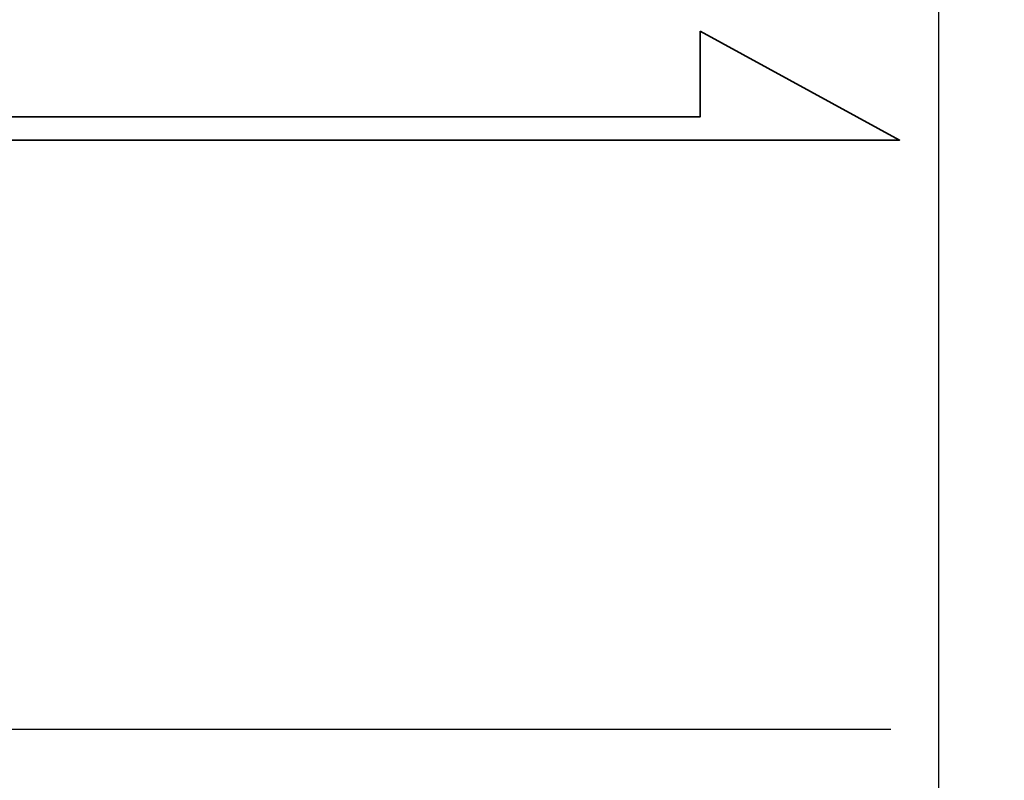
# Model space of a CAD drawing. Header units: millimetres. Extents: x -60 to 402, y -73 to 85.
# Tile 100 of 105: x 266.83 to 270.59, y -0.2 to 2.7. Entities that reach past the tile are written whole.
import ezdxf

# ---------------------------------------------------------------- set-up
doc = ezdxf.new("R2010")
doc.units = ezdxf.units.MM
doc.linetypes.add('CENTER', pattern=[2, 1.25, -0.25, 0.25, -0.25])
for name, color, linetype in [('CL', 1, 'CENTER'), ('DIM', 4, 'Continuous'), ('layer 1', 7, 'Continuous'), ('OUT', 3, 'Continuous')]:
    doc.layers.add(name, color=color, linetype=linetype)

# ---------------------------------------------------------------- blocks, each defined once
blk = doc.blocks.new('TBI MOTION logo(完整正式版)')
at = {"layer": 'layer 1', "color": 22, "lineweight": 35}
blk.add_open_spline([(75.90875, -9.47875), (75.90875, -9.47875), (75.90875, -12.28625), (75.90875, -12.28625), (75.90875, -12.28625), (75.90875, -12.28625), (75.90875, -12.47875), (75.90875, -12.47875), (75.90875, -12.47875), (75.90875, -12.47875), (75.71625, -12.47875), (75.71625, -12.47875), (75.71625, -12.47875), (75.71625, -12.47875), (-88.32875, -12.47875), (-88.32875, -12.47875), (-88.32875, -12.47875), (-88.32875, -12.47875), (-88.32875, -13.29375), (-88.32875, -13.29375), (-88.32875, -13.29375), (-88.32875, -13.29375), (82.89125, -13.29375), (82.89125, -13.29375), (82.89125, -13.29375), (82.89125, -13.29375), (75.90875, -9.47875), (75.90875, -9.47875)], degree=3, knots=[0, 0, 0, 0, 0.14285714, 0.14285714, 0.14285714, 0.14285714, 0.28571429, 0.28571429, 0.28571429, 0.28571429, 0.42857143, 0.42857143, 0.42857143, 0.42857143, 0.57142857, 0.57142857, 0.57142857, 0.57142857, 0.71428571, 0.71428571, 0.71428571, 0.71428571, 0.85714286, 0.85714286, 0.85714286, 0.85714286, 1, 1, 1, 1], dxfattribs=at)

msp = doc.modelspace()

# ---------------------------------------------------------------- linework, layer by layer
at = {"layer": 'CL', "color": 0, "ltscale": 3}
msp.add_line((206.4046, 0), (287.3378, 0), dxfattribs=at)
at = {"layer": 'OUT', "color": 7}
msp.add_line((270.3378, -32), (270.3378, 32), dxfattribs=at)

# ---------------------------------------------------------------- block references
at = {"layer": 'DIM', "color": 7, "xscale": 0.1088999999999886, "yscale": 0.1088999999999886, "zscale": 0.1088999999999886}
msp.add_blockref('TBI MOTION logo(完整正式版)', (261.1615, 3.6932), dxfattribs=at)

doc.saveas('drawing.dxf')
